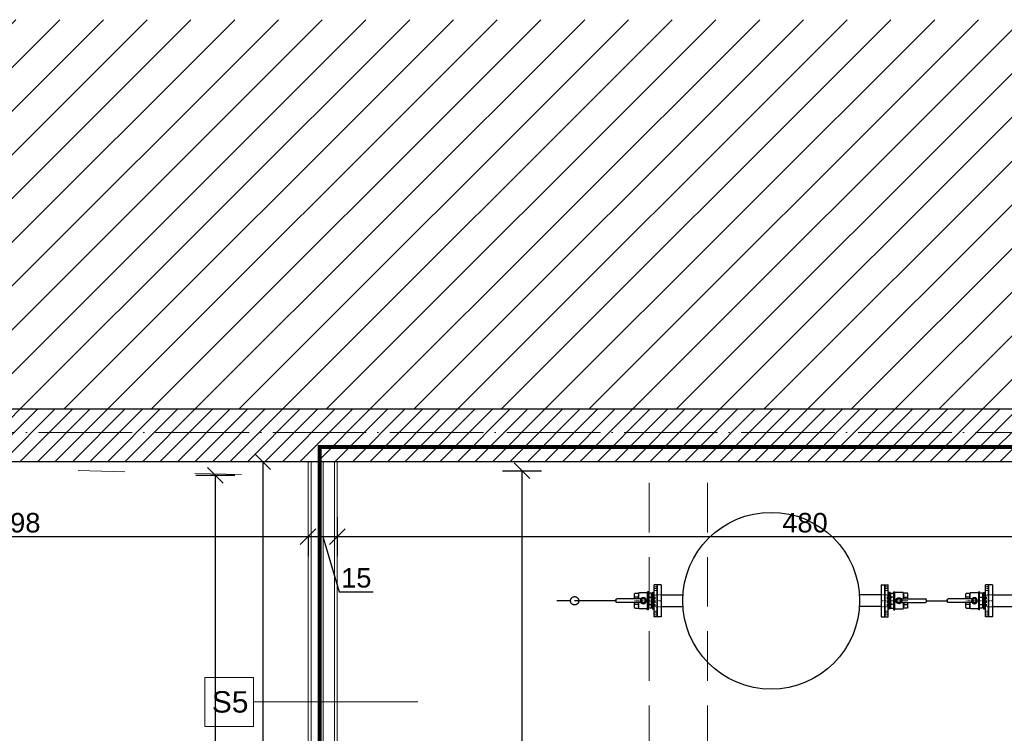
# Model space of a CAD drawing. Header units: millimetres. Extents: x 6506 to 39690, y 6022 to 25261.
# Tile 8 of 59: x 9245 to 9750, y 18894 to 19261. Entities that reach past the tile are written whole.
import ezdxf
from ezdxf.enums import TextEntityAlignment as Align

# ---------------------------------------------------------------- set-up
doc = ezdxf.new("R2010")
doc.units = ezdxf.units.MM
for name, pattern in [('ACAD_ISO02W100', [15, 12, -3]), ('ACAD_ISO03W100', [30, 12, -18]), ('ACAD_ISO04W100', [30, 24, -3, 0, -3]), ('ACAD_ISO11W100', [33, 12, -3, 12, -3, 0, -3]), ('DASHDOT', [1, 0.5, -0.25, 0, -0.25]), ('DASHED', [19.05, 12.7, -6.35]), ('HIDDEN', [1.905, 1.27, -0.635])]:
    doc.linetypes.add(name, pattern=pattern)
for name, color, linetype, lineweight in [('_ET-PPOZ', 154, 'ACAD_ISO11W100', 30), ('A_KONST_ISTNIEJĄCE', 83, 'Continuous', 25), ('A_OPISY', 40, 'Continuous', 9), ('A_OSIE KONSTRUKCYJNE', 150, 'ACAD_ISO04W100', 5), ('A_WIDOK-NAD', 221, 'DASHED', 13), ('A_WYMIAROWANIE', 7, 'Continuous', 9), ('AA HATCH', 253, 'Continuous', 5), ('CP_AXIS', 143, 'DASHDOT', 9), ('CP_DETAL', 33, 'Continuous', 9), ('CP_HIDDE', 203, 'HIDDEN', 9)]:
    doc.layers.add(name, color=color, linetype=linetype, lineweight=lineweight)
doc.layers.add('_ET_URZĄDZENIA', color=7, linetype='Continuous')
doc.layers.add('CP_UCSSPEC', color=50, linetype='Continuous')
for name, color, linetype, lineweight, true_color in [('A_DZIAŁOWA_PROJEKTOWANE', 7, 'Continuous', 18, 0x007cb0), ('A_HATCH', 7, 'Continuous', 5, 0x999999), ('A_IZOLEACJA TERMI_PROJEKTOWANA', 7, 'Continuous', 15, 0x0089b6), ('A_PPOŻ', 1, 'ACAD_ISO02W100', 30, 0xff0000)]:
    doc.layers.add(name, color=color, linetype=linetype, lineweight=lineweight, true_color=true_color)
doc.layers.add('A_NIEWIDOCZNE  POMOCNICZE', color=252, linetype='ACAD_ISO03W100', lineweight=5, plot=False)
doc.layers.get('CP_UCSSPEC').off()
doc.styles.add('CP_ATTR', font='ROMANS.SHX')
doc.styles.get("Standard").update_dxf_attribs({"font": 'arial.ttf'})
doc.linetypes.add('BATTING', pattern='A,0.0001,-0.1,[134,ltypeshp.shx,S=0.1,R=0,X=-0.1,Y=0],-0.2,[134,ltypeshp.shx,S=0.1,R=180,X=0.1,Y=0],-0.1', length=0.4001)
doc.dimstyles.new('1 do 100', dxfattribs={"dimtxt": 10, "dimasz": 8, "dimexe": 10, "dimexo": 10, "dimgap": 2, "dimtad": 1, "dimdec": 0, "dimtxsty": 'Standard', "dimblk": 'OBLIQUE', "dimcen": 2.5, "dimadec": 0, "dimazin": 0, "dimtfac": 1, "dimtdec": 0, "dimtmove": 0, "dimatfit": 3, "dimldrblk": 'OBLIQUE', "dimfxl": 10, "dimfxlon": 1, "dimarcsym": 0})

# ---------------------------------------------------------------- blocks, each defined once
blk = doc.blocks.new('_Oblique')
at = {"color": 0, "linetype": 'ByBlock', "lineweight": -2}
blk.add_line((-0.5, -0.5), (0.5, 0.5), dxfattribs=at)
blk = doc.blocks.new('*D203')
at = {"layer": 'A_WYMIAROWANIE', "color": 0, "lineweight": -2, "ltscale": 2, "transparency": 16777216}
for p, q in [((9355.18, 19026.64), (9335.18, 19026.64)), ((9345.18, 18448.66), (9345.18, 19026.64)), ((9335.18, 18448.66), (9355.18, 18448.66))]:
    blk.add_line(p, q, dxfattribs=at)
at = {"layer": 'Defpoints', "color": 0, "ltscale": 2, "transparency": 16777216}
for p in [(9345.18, 19026.64), (9373.74, 19026.64), (9300.88, 18448.66)]:
    blk.add_point(p, dxfattribs=at)
at = {"layer": 'A_WYMIAROWANIE', "color": 0, "lineweight": -2, "ltscale": 2, "transparency": 16777216, "xscale": 8, "yscale": 8, "zscale": 8}
for p, rotation in [((9345.18, 19026.64), 90), ((9345.18, 18448.66), 270)]:
    blk.add_blockref('_Oblique', p, dxfattribs=dict(at, rotation=rotation))
at = {"layer": 'A_WYMIAROWANIE', "color": 0, "ltscale": 2, "transparency": 16777216, "insert": (9338.07, 18737.65), "char_height": 10, "attachment_point": 5, "rotation": 90}
blk.add_mtext('578', dxfattribs=at)
blk = doc.blocks.new('*D208')
at = {"layer": 'A_WYMIAROWANIE', "color": 0, "lineweight": -2, "ltscale": 2, "transparency": 16777216}
for p, q in [((9492.57, 19029.04), (9512.57, 19029.04)), ((9502.57, 18715.66), (9502.57, 19029.04)), ((9512.57, 18715.66), (9492.57, 18715.66))]:
    blk.add_line(p, q, dxfattribs=at)
at = {"layer": 'Defpoints', "color": 0, "ltscale": 2, "transparency": 16777216}
for p in [(9278.21, 19029.04), (9502.57, 19029.04), (9561.93, 18715.66)]:
    blk.add_point(p, dxfattribs=at)
at = {"layer": 'A_WYMIAROWANIE', "color": 0, "lineweight": -2, "ltscale": 2, "transparency": 16777216, "xscale": 8, "yscale": 8, "zscale": 8}
for p, rotation in [((9502.57, 19029.04), 90), ((9502.57, 18715.66), 270)]:
    blk.add_blockref('_Oblique', p, dxfattribs=dict(at, rotation=rotation))
at = {"layer": 'A_WYMIAROWANIE', "color": 0, "ltscale": 2, "transparency": 16777216, "insert": (9495.46, 18872.35), "char_height": 10, "attachment_point": 5, "rotation": 90}
blk.add_mtext('313', dxfattribs=at)
blk = doc.blocks.new('2hfl03b_01_pn10_dn50_edwp94')
for p, q in [((0, 82.5), (0, -82.5)), ((0, 82.5), (19, 82.5)), ((19, -82.5), (19, 82.5)), ((0, -82.5), (19, -82.5))]:
    blk.add_line(p, q)
at = {"layer": 'CP_AXIS'}
blk.add_line((0, 0), (19, 0), dxfattribs=at)
at = {"layer": 'CP_HIDDE'}
for p, q in [((0, 30.8), (19, 30.8)), ((0, -30.7), (19, -30.7))]:
    blk.add_line(p, q, dxfattribs=at)
at = {"style": 'CP_ATTR', "flags": 9}
for tag in ['NAME', 'GROUP', 'PRODUCER', 'ARTICLE', 'CHARACTER', 'DN', 'WEIGHT', 'OTHER', 'QUANTITY']:
    blk.add_attdef(tag, text='', height=0.00005, dxfattribs=at).set_placement((0, 0), align=Align.MIDDLE_LEFT)
for tag in ['NUMBER', 'PRODUCT-TYPE', 'ORDER-NO', 'PN', 'BOLTTYPE', 'PRICE']:
    blk.add_attdef(tag, text='', height=0.00005, dxfattribs=at).set_placement((0, 0), align=Align.MIDDLE_RIGHT)
blk = doc.blocks.new('cp_ucs2d')
at = {"layer": 'Defpoints'}
blk.add_line((0, 0), (0, 0), dxfattribs=at)
blk.add_point((0, 0), dxfattribs=at)
blk = doc.blocks.new('Phpn_zaw142_050z_f27jpvv')
for p, q in [((1.59, -3.02), (1.59, 3.01)), ((1.89, 3.01), (1.59, 3.01)), ((1.89, 3.38), (2.12, 3.85)), ((1.89, -3.38), (1.89, 3.38)), ((2.12, 3.85), (3.51, 3.85)), ((3.51, 1.88), (2.12, 1.88)), ((3.51, -4.62), (3.51, 4.62)), ((3.51, 4.62), (3.99, 4.62)), ((3.99, -4.62), (3.99, 4.62)), ((8.29, 4.22), (3.99, 4.22)), ((5.03, 0), (5.58, 0.96)), ((5.58, -0.96), (5.03, 0)), ((5.58, 0.96), (6.7, 0.96)), ((6.7, 0.96), (7.25, 0)), ((7.25, 0), (6.7, -0.96)), ((7.34, 0.96), (19.74, 0.96)), ((8.29, 4.22), (8.45, 3.85)), ((10.46, 3.85), (8.45, 3.85)), ((8.45, 0.96), (8.45, 3.85)), ((8.62, 1.88), (10.46, 1.88)), ((10.69, 3.38), (10.46, 3.85)), ((10.69, 0.96), (10.69, 3.38)), ((20.14, 0.24), (20.14, -0.24)), ((1.89, -3.02), (1.59, -3.02)), ((1.89, -3.38), (2.12, -3.85)), ((3.51, -1.88), (2.12, -1.88)), ((2.12, -3.85), (3.51, -3.85)), ((3.51, -4.62), (3.99, -4.62)), ((3.99, -4.22), (8.29, -4.22)), ((6.7, -0.96), (5.58, -0.96)), ((7.34, -0.96), (19.74, -0.96)), ((8.29, -4.22), (8.45, -3.85)), ((8.45, -3.85), (8.45, -0.96)), ((10.46, -3.85), (8.45, -3.85)), ((8.62, -1.88), (10.46, -1.88)), ((10.69, -3.38), (10.46, -3.85)), ((10.69, -3.38), (10.69, -0.96))]:
    blk.add_line(p, q)
blk.add_circle((6.14, 0), 1.54)
for centre, start_param, end_param in [((19.74, 0.24), -1.570796, 0), ((19.74, -0.24), 3.141593, 4.712389)]:
    blk.add_ellipse(centre, major_axis=(0, 0.722), ratio=0.560187, start_param=start_param, end_param=end_param)
at = {"layer": 'CP_AXIS'}
blk.add_line((1.59, 0), (10.69, 0), dxfattribs=at)
at = {"layer": 'CP_DETAL'}
for p, q in [((1.89, 2.46), (2.12, 1.88)), ((10.69, 2.46), (10.46, 1.88)), ((1.89, -2.46), (2.12, -1.88)), ((10.69, -2.46), (10.46, -1.88))]:
    blk.add_line(p, q, dxfattribs=at)
for centre, major_axis, ratio, start_param, end_param in [((4.64, -0.01), (0, 4.75), 0.578135, 1.159975, 1.568122), ((4.64, 0.01), (0, 4.75), 0.578135, 1.57347, 1.981618), ((7.33, 2.77), (0, 3.32), 0.409938, 4.712385, 5.046598), ((7.33, 2.77), (0, 2.69), 0.505137, 4.378172, 4.712385), ((6.1, -0.29), (0, 5.43), 0.505137, -1.338774, -1.159975), ((7.95, -0.29), (0, 5.43), 0.505137, -1.338774, -1.159975), ((6.1, 0.29), (0, 5.43), 0.505137, 4.301568, 4.480366), ((7.33, -2.77), (0, 2.69), 0.505137, -1.570792, -1.236579), ((7.33, -2.77), (0, 3.32), 0.409938, 4.37818, 4.712393), ((7.95, 0.29), (0, 5.43), 0.505137, 4.301568, 4.480366)]:
    blk.add_ellipse(centre, major_axis=major_axis, ratio=ratio, start_param=start_param, end_param=end_param, dxfattribs=at)
at = {"layer": 'CP_HIDDE'}
for p, q in [((1.59, 3.01), (0, 3.01)), ((0, -3.02), (0, 3.01)), ((1.59, -3.02), (0, -3.02))]:
    blk.add_line(p, q, dxfattribs=at)
at = {"layer": 'CP_UCSSPEC', "xscale": 0.03, "yscale": 0.03, "zscale": 0.03, "rotation": 180}
blk.add_blockref('cp_ucs2d', (0, 0), dxfattribs=at)
at = {"layer": 'CP_UCSSPEC', "xscale": 0.03, "zscale": 0.03}
for yscale in [0.03, -0.03]:
    blk.add_blockref('cp_ucs2d', (10.69, 0), dxfattribs=dict(at, yscale=yscale))
at = {"linetype": 'ByBlock', "style": 'CP_ATTR', "flags": 9}
for tag in ['NAME', 'GROUP', 'NUMBER', 'PRODUCER', 'ARTICLE', 'PRODUCT-TYPE', 'ORDER-NO', 'CHARACTER', 'DN', 'PN', 'TEMPERATURE', 'FLOW', 'POWER', 'VOLTAGE', 'WEIGHT', 'OTHER']:
    blk.add_attdef(tag, text='', height=0.00005, dxfattribs=at).set_placement((1.58, 0), align=Align.MIDDLE_LEFT)
blk = doc.blocks.new('2hfl14pn10_dn50_zdwz4mk')
for p, q in [((0, 8.25), (-1.6, 8.25)), ((-1.6, 8.25), (-1.6, -8.25)), ((0, 8.25), (0, -8.25)), ((0, 5.3), (0.2, 5.1)), ((0.2, 5.1), (0.2, -5.1)), ((-2.6, -4.2), (-2.6, 4.2)), ((-2.6, 4.2), (-2.1, 4.2)), ((-2.1, 4.2), (-1.6, 4.47)), ((-2.1, -4.2), (-2.1, 4.2)), ((-2.6, -4.2), (-2.1, -4.2)), ((-2.1, -4.2), (-1.6, -4.47)), ((0, -8.25), (-1.6, -8.25)), ((0, -5.3), (0.2, -5.1))]:
    blk.add_line(p, q)
at = {"layer": 'CP_AXIS'}
for p, q in [((-1.6, 6.25), (0, 6.25)), ((-2.6, 0), (0.2, 0)), ((-1.6, -6.25), (0, -6.25))]:
    blk.add_line(p, q, dxfattribs=at)
at = {"layer": 'CP_HIDDE'}
for p, q in [((-1.6, 7.15), (0, 7.15)), ((-1.6, 5.35), (0, 5.35)), ((-2.6, 3.08), (0.2, 3.08)), ((-2.6, -3.08), (0.2, -3.08)), ((-1.6, -5.35), (0, -5.35)), ((-1.6, -7.15), (0, -7.15))]:
    blk.add_line(p, q, dxfattribs=at)
at = {"linetype": 'ByBlock', "style": 'CP_ATTR', "flags": 9}
for tag in ['NAME', 'GROUP', 'NUMBER', 'PRODUCER', 'ARTICLE', 'PRODUCT-TYPE', 'ORDER-NO', 'CHARACTER', 'DN', 'PN', 'TEMPERATURE', 'FLOW', 'POWER', 'VOLTAGE', 'WEIGHT', 'OTHER']:
    blk.add_attdef(tag, text='', height=0.00005, dxfattribs=at).set_placement((-2.69, -0.01), align=Align.MIDDLE_LEFT)
blk = doc.blocks.new('A$Cc245dc69')
at = {"layer": '_ET_URZĄDZENIA'}
for p, q in [((-56.38, 3.01), (-45.3, 3.01)), ((56.38, 3.01), (45.3, 3.01)), ((-56.38, -3.01), (-45.3, -3.01)), ((56.38, -3.01), (45.3, -3.01))]:
    blk.add_line(p, q, dxfattribs=at)
blk.add_circle((0, 0), 45.4, dxfattribs=at)
at = {"layer": '_ET_URZĄDZENIA', "xscale": -1, "rotation": 180}
blk.add_blockref('2hfl14pn10_dn50_zdwz4mk', (-58.48, 0), dxfattribs=at)
at = {"layer": '_ET_URZĄDZENIA', "yscale": 0.1, "zscale": 0.1}
for p, xscale in [((-56.38, 0), -0.1), ((56.38, 0), 0.1)]:
    blk.add_blockref('2hfl03b_01_pn10_dn50_edwp94', p, dxfattribs=dict(at, xscale=xscale))
at = {"layer": '_ET_URZĄDZENIA', "rotation": 180}
blk.add_blockref('2hfl14pn10_dn50_zdwz4mk', (58.48, 0), dxfattribs=at)
at = {"layer": '_ET_URZĄDZENIA', "xscale": -1}
blk.add_blockref('Phpn_zaw142_050z_f27jpvv', (-59.49, 0), dxfattribs=at)
at = {"layer": '_ET_URZĄDZENIA'}
blk.add_blockref('Phpn_zaw142_050z_f27jpvv', (59.49, 0), dxfattribs=at)
blk = doc.blocks.new('*D593')
at = {"layer": 'A_WYMIAROWANIE', "color": 0, "lineweight": -2, "ltscale": 2, "transparency": 16777216}
for p, q in [((9094.76, 18995.18), (9094.76, 18985.18)), ((9094.76, 18995.18), (9392.76, 18995.18)), ((9392.76, 18995.18), (9392.76, 18985.18))]:
    blk.add_line(p, q, dxfattribs=at)
at = {"layer": 'Defpoints', "color": 0, "ltscale": 2, "transparency": 16777216}
for p in [(9094.76, 19004.01), (9392.76, 19004.01), (9392.76, 18995.18)]:
    blk.add_point(p, dxfattribs=at)
at = {"layer": 'A_WYMIAROWANIE', "color": 0, "lineweight": -2, "ltscale": 2, "transparency": 16777216, "xscale": 8, "yscale": 8, "zscale": 8, "rotation": 180}
blk.add_blockref('_Oblique', (9094.76, 18995.18), dxfattribs=at)
at = {"layer": 'A_WYMIAROWANIE', "color": 0, "lineweight": -2, "ltscale": 2, "transparency": 16777216, "xscale": 8, "yscale": 8, "zscale": 8}
blk.add_blockref('_Oblique', (9392.76, 18995.18), dxfattribs=at)
at = {"layer": 'A_WYMIAROWANIE', "color": 0, "ltscale": 2, "transparency": 16777216, "insert": (9243.76, 19002.28), "char_height": 10, "attachment_point": 5}
blk.add_mtext('298', dxfattribs=at)
blk = doc.blocks.new('*D594')
at = {"layer": 'A_WYMIAROWANIE', "color": 0, "lineweight": -2, "ltscale": 2, "transparency": 16777216}
for p, q in [((9407.76, 19005.18), (9407.76, 18985.18)), ((9392.76, 18995.18), (9392.76, 18985.18)), ((9392.76, 18995.18), (9407.76, 18995.18)), ((9400.26, 18995.18), (9408.76, 18966.86)), ((9408.76, 18966.86), (9426.22, 18966.86))]:
    blk.add_line(p, q, dxfattribs=at)
at = {"layer": 'Defpoints', "color": 0, "ltscale": 2, "transparency": 16777216}
for p in [(9407.76, 19016.37), (9392.76, 19004.01), (9407.76, 18995.18)]:
    blk.add_point(p, dxfattribs=at)
at = {"layer": 'A_WYMIAROWANIE', "color": 0, "lineweight": -2, "ltscale": 2, "transparency": 16777216, "xscale": 8, "yscale": 8, "zscale": 8, "rotation": 180}
blk.add_blockref('_Oblique', (9392.76, 18995.18), dxfattribs=at)
at = {"layer": 'A_WYMIAROWANIE', "color": 0, "lineweight": -2, "ltscale": 2, "transparency": 16777216, "xscale": 8, "yscale": 8, "zscale": 8}
blk.add_blockref('_Oblique', (9407.76, 18995.18), dxfattribs=at)
at = {"layer": 'A_WYMIAROWANIE', "color": 0, "ltscale": 2, "transparency": 16777216, "insert": (9417.49, 18973.97), "char_height": 10, "attachment_point": 5}
blk.add_mtext('15', dxfattribs=at)
blk = doc.blocks.new('*D595')
at = {"layer": 'A_WYMIAROWANIE', "color": 0, "lineweight": -2, "ltscale": 2, "transparency": 16777216}
for p, q in [((9407.76, 19005.18), (9407.76, 18985.18)), ((9887.76, 19005.18), (9887.76, 18985.18)), ((9407.76, 18995.18), (9887.76, 18995.18))]:
    blk.add_line(p, q, dxfattribs=at)
at = {"layer": 'Defpoints', "color": 0, "ltscale": 2, "transparency": 16777216}
for p in [(9407.76, 19016.37), (9887.76, 19016.69), (9887.76, 18995.18)]:
    blk.add_point(p, dxfattribs=at)
at = {"layer": 'A_WYMIAROWANIE', "color": 0, "lineweight": -2, "ltscale": 2, "transparency": 16777216, "xscale": 8, "yscale": 8, "zscale": 8, "rotation": 180}
blk.add_blockref('_Oblique', (9407.76, 18995.18), dxfattribs=at)
at = {"layer": 'A_WYMIAROWANIE', "color": 0, "lineweight": -2, "ltscale": 2, "transparency": 16777216, "xscale": 8, "yscale": 8, "zscale": 8}
blk.add_blockref('_Oblique', (9887.76, 18995.18), dxfattribs=at)
at = {"layer": 'A_WYMIAROWANIE', "color": 0, "ltscale": 2, "transparency": 16777216, "insert": (9647.76, 19002.28), "char_height": 10, "attachment_point": 5}
blk.add_mtext('480', dxfattribs=at)
blk = doc.blocks.new('*D602')
at = {"layer": 'A_WYMIAROWANIE', "color": 0, "lineweight": -2, "ltscale": 2, "transparency": 16777216}
for p, q in [((9379.48, 19033.66), (9359.48, 19033.66)), ((9369.48, 19033.66), (9369.48, 18715.66)), ((9379.48, 18715.66), (9359.48, 18715.66))]:
    blk.add_line(p, q, dxfattribs=at)
at = {"layer": 'Defpoints', "color": 0, "ltscale": 2, "transparency": 16777216}
for p in [(9392.76, 19033.66), (9369.48, 18715.66), (9392.76, 18715.66)]:
    blk.add_point(p, dxfattribs=at)
at = {"layer": 'A_WYMIAROWANIE', "color": 0, "lineweight": -2, "ltscale": 2, "transparency": 16777216, "xscale": 8, "yscale": 8, "zscale": 8}
for p, rotation in [((9369.48, 19033.66), 90), ((9369.48, 18715.66), 270)]:
    blk.add_blockref('_Oblique', p, dxfattribs=dict(at, rotation=rotation))
at = {"layer": 'A_WYMIAROWANIE', "color": 0, "ltscale": 2, "transparency": 16777216, "insert": (9362.37, 18874.66), "char_height": 10, "attachment_point": 5, "rotation": 90}
blk.add_mtext('318', dxfattribs=at)

msp = doc.modelspace()

# ---------------------------------------------------------------- hatches: boundary and pattern name
at = {"layer": 'A_HATCH'}
h = msp.add_hatch(dxfattribs=at)
h.set_pattern_fill('ANSI31', color=256, scale=2)
h.set_pattern_definition([(45, (-3039.768, 355.087), (-4.490128, 4.490128), [])])
h.paths.add_polyline_path([(9887.76, 18730.66), (9567.76, 18730.66), (9567.76, 18645.66), (9597.76, 18645.66), (9597.76, 18700.66), (9887.76, 18700.66)], flags=17)
h.paths.add_polyline_path([(9597.76, 18585.66), (9567.76, 18585.66), (9567.76, 18560.66), (9597.76, 18560.66)], flags=17)
h.paths.add_polyline_path([(9714.76, 18455.66), (9274.26, 18455.66), (9274.26, 18425.66), (9714.76, 18425.66)], flags=17)
h.paths.add_polyline_path([(9570.76, 18325.66), (9247.76, 18325.66), (9244.76, 18325.66), (9244.76, 18302.66), (9570.76, 18302.66)], flags=17)
h.paths.add_polyline_path([(9887.76, 18523.42), (9910.26, 18523.42), (9887.76, 18523.42), (9887.76, 18347.66), (9754.76, 18347.66), (9754.76, 18455.66), (9714.76, 18455.66), (9714.76, 18425.66), (9714.76, 18204.66), (9570.76, 18204.66), (9094.76, 18204.66), (9094.76, 18419.66), (9094.76, 18532.7), (9067.76, 18532.7), (9067.76, 18419.66), (9067.76, 18177.66), (9741.76, 18177.66), (9741.76, 18320.66), (9914.76, 18320.66), (9914.76, 19060.66), (9067.76, 19060.66), (9067.76, 18798.7), (9094.76, 18798.7), (9094.76, 19033.66), (9887.76, 19033.66)])
at = {"layer": 'AA HATCH', "ltscale": 2, "transparency": 33554534}
h = msp.add_hatch(dxfattribs=at)
h.set_pattern_fill('ANSI31', color=256, scale=5)
h.set_pattern_definition([(45, (-3039.768, 355.087), (-11.22532, 11.22532), [])])
h.paths.add_polyline_path([(10114.76, 19260.66), (9067.76, 19260.66), (9067.76, 19060.66), (9914.76, 19060.66), (9914.76, 18320.66), (10114.76, 18320.66)])

# ---------------------------------------------------------------- linework, layer by layer
at = {"layer": '_ET-PPOZ', "ltscale": 2}
for p, q in [((9527.43, 18962.26, -3.54), (9520.37, 18962.26, -5.76)), ((9550.78, 18962.26), (9529.55, 18962.26, -5.75)), ((9710.05, 18962.26), (9720.78, 18962.26))]:
    msp.add_line(p, q, dxfattribs=at)
msp.add_circle((9529.55, 18962.26, -5.75), 2.12, dxfattribs=at)
at = {"layer": 'A_DZIAŁOWA_PROJEKTOWANE', "ltscale": 2}
for points in [[(9417.76, 18715.66), (9392.76, 18715.66), (9392.76, 19033.66)], [(9417.76, 18717.16), (9394.26, 18717.16), (9394.26, 19033.66)], [(9417.76, 18729.16), (9406.26, 18729.16), (9406.26, 19033.66)], [(9417.76, 18730.66), (9407.76, 18730.66), (9407.76, 19033.66)], [(9417.76, 18730.66), (9407.76, 18730.66), (9407.76, 19033.66)]]:
    msp.add_lwpolyline(points, dxfattribs=at)
at = {"layer": 'A_IZOLEACJA TERMI_PROJEKTOWANA', "linetype": 'BATTING', "ltscale": 14}
msp.add_lwpolyline([(9418.76, 18723.41), (9400.51, 18723.41), (9400.51, 19033.66)], dxfattribs=at)
at = {"layer": 'A_KONST_ISTNIEJĄCE', "ltscale": 2}
for p, q in [((9914.76, 19060.66), (9067.76, 19060.66)), ((9887.76, 19033.66), (9094.76, 19033.66))]:
    msp.add_line(p, q, dxfattribs=at)
msp.add_lwpolyline([(9914.76, 18320.66), (9914.76, 19060.66), (9067.76, 19060.66)], dxfattribs=at)
at = {"layer": 'A_NIEWIDOCZNE  POMOCNICZE', "ltscale": 2}
msp.add_lwpolyline([(9567.76, 18715.66), (9567.76, 18455.66), (9274.26, 18455.66), (9274.26, 18473.16), (9094.76, 18473.16), (9094.76, 19033.66), (9392.76, 19026.16), (9392.76, 18715.66), (9567.76, 18715.66)], dxfattribs=at)
msp.add_lwpolyline([(9407.76, 19033.66), (9887.76, 19033.66), (9887.76, 18730.66), (9407.76, 18730.66)], close=True, dxfattribs=at)
at = {"layer": 'A_OPISY'}
msp.add_line((9449.15, 18910.27), (9364.7, 18910.27), dxfattribs=at)
msp.add_lwpolyline([(9339.7, 18897.77), (9364.7, 18897.77), (9364.7, 18922.77), (9339.7, 18922.77)], close=True, dxfattribs=at)
at = {"layer": 'A_OSIE KONSTRUKCYJNE', "ltscale": 2}
msp.add_line((8893.8, 19048.66), (10074.28, 19048.66), dxfattribs=at)
at = {"layer": 'A_PPOŻ', "linetype": 'ACAD_ISO03W100', "ltscale": 2, "const_width": 2}
msp.add_lwpolyline([(9582.76, 18715.66), (9582.76, 18722.83), (9398.68, 18722.83), (9398.68, 19041.21), (9895.58, 19041.21), (9895.58, 18715.66)], dxfattribs=at)
at = {"layer": 'A_WIDOK-NAD', "ltscale": 2}
for p, q in [((9567.76, 18730.66), (9567.76, 19033.66)), ((9597.76, 18730.66), (9597.76, 19033.66))]:
    msp.add_line(p, q, dxfattribs=at)

# ---------------------------------------------------------------- block references
at = {"layer": '_ET_URZĄDZENIA', "ltscale": 2}
for p in [(9630.41, 18962.26), (9800.41, 18962.26)]:
    msp.add_blockref('A$Cc245dc69', p, dxfattribs=at)

# ---------------------------------------------------------------- texts
at = {"layer": 'A_OPISY'}
msp.add_text('S5', height=11, dxfattribs=at).set_placement((9343.37, 18904.83))

# ---------------------------------------------------------------- dimensions: what is measured, and where the dimension line sits
at = {"layer": 'A_WYMIAROWANIE', "ltscale": 2}
dim = msp.add_linear_dim(base=(9369.48, 18715.66), p1=(9392.76, 19033.66), p2=(9392.76, 18715.66), angle=90, dimstyle='1 do 100', dxfattribs=at)
dim.commit()
dim.dimension.update_dxf_attribs({"geometry": '*D602', "text_midpoint": (9362.37, 18874.66)})
for base, p1, p2, picture, middle in [((9502.57, 19029.04), (9561.93, 18715.66), (9278.21, 19029.04), '*D208', (9495.46, 18872.35)), ((9345.18, 19026.64), (9300.88, 18448.66), (9373.74, 19026.64), '*D203', (9338.07, 18737.65))]:
    dim = msp.add_linear_dim(base=base, p1=p1, p2=p2, angle=90, dimstyle='1 do 100', override={"dimtmove": 1}, dxfattribs=at)
    dim.commit()
    dim.dimension.update_dxf_attribs({"geometry": picture, "text_midpoint": middle})
for base, p1, p2, picture, middle in [((9407.76, 18995.18), (9392.76, 19004.01), (9407.76, 19016.37), '*D594', (9410.76, 18973.97)), ((9887.76, 18995.18), (9407.76, 19016.37), (9887.76, 19016.69), '*D595', (9647.76, 19002.28))]:
    dim = msp.add_linear_dim(base=base, p1=p1, p2=p2, dimstyle='1 do 100', override={"dimtmove": 1}, dxfattribs=at)
    dim.commit()
    dim.dimension.update_dxf_attribs({"geometry": picture, "text_midpoint": middle})
dim = msp.add_linear_dim(base=(9392.76, 18995.18), p1=(9094.76, 19004.01), p2=(9392.76, 19004.01), dimstyle='1 do 100', dxfattribs=at)
dim.commit()
dim.dimension.update_dxf_attribs({"geometry": '*D593', "text_midpoint": (9243.76, 19002.28)})

doc.saveas('drawing.dxf')
